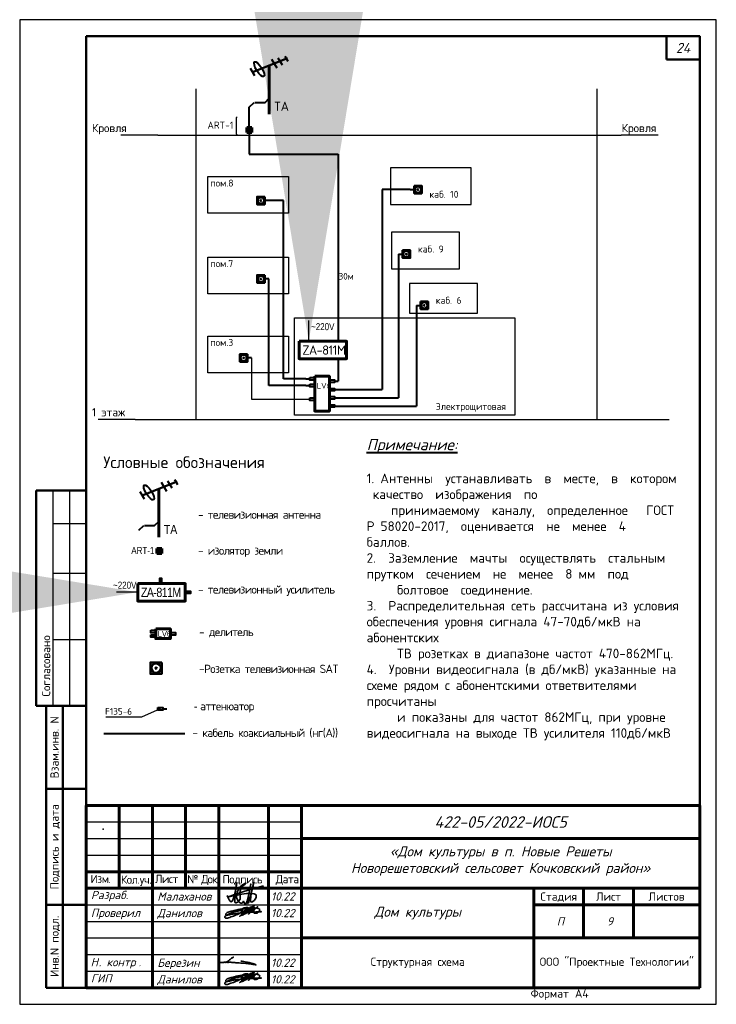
# Paper-space layout '24' of a CAD drawing. Header units: millimetres. Extents: x 0 to 486, y 0 to 297.
import ezdxf
from ezdxf.enums import TextEntityAlignment as Align

# ---------------------------------------------------------------- set-up
doc = ezdxf.new("R2010")
doc.units = ezdxf.units.MM
for name, pattern in [('CENTER2_1', [571.499996, 380.999997, -63.5, 63.5, -63.5]), ('CONTI', [0]), ('PHANTOM2', [1.25, 0.625, -0.125, 0.125, -0.125, 0.125, -0.125]), ('осевая2', [28.575, 19.05, -3.175, 3.175, -3.175])]:
    doc.linetypes.add(name, pattern=pattern)
for name, color, linetype, lineweight in [('....ТЕКСТ', 7, 'Continuous', 15), ('1', 7, 'Continuous', 25), ('_разбивка', 5, 'Continuous', 25), ('подпись_Ном._пера__5', 251, 'Continuous', 18), ('СИГ.1', 10, 'Continuous', 70), ('Слой-АПС', 10, 'Continuous', 40), ('Стены', 7, 'Continuous', 40)]:
    doc.layers.add(name, color=color, linetype=linetype, lineweight=lineweight)
doc.layers.add('Текст', color=5, linetype='Continuous')
doc.layers.add('Штампы', color=7, linetype='Continuous')
doc.styles.add('GOST изосп', font='isocpeui.ttf')
doc.styles.add('ISOCPEUR', font='isocpeur.ttf', dxfattribs={"height": 250})
doc.styles.add('XREF1$0$Standard', font='isocpeur.ttf')
doc.styles.add('Инна', font='isocpeur.ttf')
doc.dimstyles.get("Standard").update_dxf_attribs({"dimtxt": 0.18, "dimasz": 0.18, "dimexe": 0.18, "dimexo": 0.0625, "dimgap": 0.09, "dimtad": 0, "dimtih": 1, "dimtoh": 1, "dimdec": 4, "dimzin": 0, "dimdsep": 46, "dimtxsty": 'Standard', "dimcen": 0.09, "dimadec": 0, "dimazin": 0, "dimtfac": 1, "dimtdec": 4, "dimtofl": 0, "dimtmove": 0, "dimatfit": 3, "dimfxl": 1, "dimtolj": 1, "dimtzin": 0, "dimarcsym": 0})

# ---------------------------------------------------------------- blocks, each defined once
blk = doc.blocks.new('*U71')
at = {"lineweight": 50}
for p, q in [((5, 155), (20, 155)), ((5, 155), (5, 90)), ((5, 90), (20, 90)), ((8, 5), (8, 90)), ((13, 5), (13, 90)), ((8, 65), (20, 65)), ((8, 30), (20, 30)), ((8, 5), (20, 5))]:
    blk.add_line(p, q, dxfattribs=at)
for p, q in [((10, 155), (10, 90)), ((15, 155), (15, 90)), ((10, 145), (20, 145)), ((10, 130), (20, 130)), ((10, 110), (20, 110)), ((5, 90), (8, 90))]:
    blk.add_line(p, q)
blk.add_lwpolyline([(0, 0), (210, 0), (210, 297), (0, 297)], close=True)
blk.add_lwpolyline([(20, 292), (205, 292), (205, 5), (20, 5)], close=True, dxfattribs=at)
at = {"style": 'XREF1$0$Standard'}
for s, p in [('Согласовано', (7.95, 102.07)), ('Взам.инв. N', (10.5, 77.5)), ('Подпись и дата', (10.5, 47.5)), ('Инв.N подл.', (10.5, 17.5))]:
    blk.add_text(s, height=2.5, rotation=90, dxfattribs=at).set_placement(p, align=Align.MIDDLE_CENTER)
blk.add_text('Формат', height=2.5, dxfattribs=at).set_placement((154.02, 2))
blk.add_text('А4', height=2.5, dxfattribs=at).set_placement((171.51, 2), align=Align.RIGHT)
blk = doc.blocks.new('Данилов')
at = {"layer": 'Текст', "color": 5, "linetype": 'Continuous', "lineweight": 35}
blk.add_spline([(16.57, 2.03), (16.84, 1.96), (16.9, 1.93), (16.11, 1.84), (15.52, 1.83), (14.35, 1.81), (12.86, 1.78), (10.59, 1.71), (8.06, 1.57), (5, 1.33), (1.58, 0.86), (-0.99, 0.45), (-2.84, 0.04), (-3.4, -0.05), (-4, -0.1), (-4.42, 0.02), (-4.58, 0.29), (-4.5, 0.74), (-3.62, 1.41), (-1.22, 2.2), (1.23, 2.84), (3.6, 3.31), (6, 3.65), (8.46, 3.93), (10.51, 4.14), (12.27, 4.24), (14.14, 4.19), (15.02, 3.99), (15.65, 3.67), (15.9, 3.17), (15.68, 2.33), (15.01, 1.6), (14.17, 1.17), (13.27, 1), (12.82, 1.01), (12.5, 1.22), (12.34, 1.52), (12.29, 1.89), (12.33, 2.27), (12.36, 2.51), (12.28, 2.71), (11.98, 2.73), (10.93, 2.22), (10.41, 1.77), (9.49, 0.97), (9.09, 0.61), (9.74, 1.14), (11.34, 2.3), (12.68, 3.32), (13.53, 4), (14.45, 4.84), (14.73, 5.02), (14.1, 4.45), (12.79, 3.75), (9.85, 2.43), (7.98, 1.46), (6.36, 0.51), (5.26, -0.13), (5.02, -0.25), (5.88, 0.1), (6.99, 0.64), (8.06, 1.2), (8.99, 1.85), (9.54, 2.47), (9.64, 2.72), (9.63, 2.9), (9.31, 2.98), (8, 2.69), (7.32, 2.32), (7.13, 2.17), (7.16, 2.04), (7.57, 2.09), (8.58, 2.58), (9.8, 3.18), (10.7, 3.69), (11.72, 4.44), (12.4, 5.08), (12.66, 5.41), (12.66, 5.53), (12.43, 5.49), (11.14, 4.97), (8.85, 3.45), (6.97, 1.87), (6.09, 1.13), (5.01, 0.23), (3.8, -0.86), (4.96, 0.1), (6.7, 1.8), (7.81, 2.86), (9.59, 4.14), (10.41, 4.83), (9.91, 4.33), (7.78, 2.91), (5.86, 1.89), (3.37, 0.71), (0.08, -0.68), (-2.94, -1.71), (-3.97, -2.01), (-4.64, -1.95), (-4.93, -1.69), (-5.05, -1.18), (-4.5, -0.48), (-3.6, 0.13), (-0.26, 1.5), (2.12, 2.21), (4.48, 2.71), (5.04, 2.78), (5.53, 2.76), (5.92, 2.58), (5.7, 2.44), (5.27, 2.38), (4.59, 2.45), (4.26, 2.79), (4.34, 3.12), (4.89, 3.56), (6.53, 4.25), (7.69, 4.48), (8.6, 4.53), (9.05, 4.34), (9.23, 4.06), (9.09, 3.69), (7.96, 3.19), (7.62, 3.1), (7.3, 3.13), (7.22, 3.26), (7.35, 3.41)], degree=3, dxfattribs=at)
blk = doc.blocks.new('Березин')
at = {"layer": 'Текст', "color": 162, "linetype": 'Continuous', "lineweight": 35, "true_color": 0x1b28e4}
blk.add_spline([(6.37, 4.32), (6.46, 4.37), (6.67, 4.53), (6.83, 4.66), (7.07, 4.86), (7.16, 4.96), (7.03, 4.86), (6.71, 4.62), (6.12, 4.21), (5.66, 3.87), (4.86, 3.22), (4.29, 2.8), (3.78, 2.45), (3.31, 2.11), (2.87, 1.84), (2.57, 1.66), (3.04, 2), (3.47, 2.25), (3.65, 2.32), (3.84, 2.3), (4, 2.14), (4.22, 1.8), (4.29, 1.7), (4.1, 1.77), (3.96, 1.79), (3.45, 1.8), (2.67, 1.83), (1.49, 1.79), (-0.24, 1.68), (-1.04, 1.65), (-1.35, 1.62), (0.11, 1.71), (1.67, 1.83), (3.46, 1.92), (4.92, 1.89), (5.68, 1.82), (6.66, 1.67), (7.36, 1.65), (7.98, 1.61), (10.67, 1.46), (12.63, 1.29), (14.6, 1.11), (17.03, 0.86), (18.87, 0.57), (20.24, 0.32), (20.75, 0.24), (20.86, 0.23), (20.68, 0.37), (20.03, 0.64), (18.93, 1.02), (17.2, 1.48), (14.97, 1.98), (13.38, 2.29), (11.56, 2.53)], degree=3, dxfattribs=at)
blk = doc.blocks.new('A$C43B81A86')
at = {"layer": 'Стены', "color": 7, "lineweight": 60}
for p, q in [((-0.5, 1), (0.5, 1)), ((-0.5, 0), (-0.5, 1)), ((0.5, 0), (-0.5, 0)), ((-0.3, 0.62), (0.3, 0.62)), ((-0.3, 0.38), (0.3, 0.38)), ((0, 0.62), (0, 0.8)), ((0, 0.2), (0, 0.38)), ((0.5, 1), (0.5, 0))]:
    blk.add_line(p, q, dxfattribs=at)

psp = doc.layouts.new('24')

# ---------------------------------------------------------------- linework, layer by layer
at = {"ltscale": 100}
for p, q in [((204.99, 291.92), (194.99, 291.92)), ((53.2, 176.34), (53.2, 276.07)), ((174.12, 176.34), (174.12, 276.07)), ((69.9, 194.91), (69.9, 182.42)), ((69.9, 182.42), (87.41, 182.44)), ((36.73, 86.5), (26, 86.5)), ((42.33, 89), (36.73, 86.5))]:
    psp.add_line(p, q, dxfattribs=at)
at = {"lineweight": 50, "ltscale": 100}
for p, q in [((194.99, 291.92), (194.99, 284.92)), ((194.99, 284.92), (204.99, 284.92))]:
    psp.add_line(p, q, dxfattribs=at)
at = {"color": 7, "lineweight": 25, "ltscale": 100}
for p, q in [((65.26, 267.3), (65.59, 267.59)), ((65.26, 267.3), (65.26, 262.49)), ((65.26, 262.49), (65.59, 262.2))]:
    psp.add_line(p, q, dxfattribs=at)
at = {"color": 7, "lineweight": 30, "ltscale": 100}
for p, q in [((41.67, 262.06), (30.46, 262.06)), ((192.49, 262.06), (181.28, 262.06)), ((34.83, 176.34), (23.62, 176.34))]:
    psp.add_line(p, q, dxfattribs=at)
at = {"color": 7, "linetype": 'PHANTOM2', "lineweight": 40, "ltscale": 499}
for p, q in [((69.19, 262.85), (69.19, 256.4)), ((69.19, 256.4), (96, 256.4)), ((96, 256.4), (95.98, 199.9)), ((95.98, 194.62), (95.98, 187.87)), ((94.92, 187.87), (95.98, 187.87)), ((94.92, 185.34), (109.23, 185.34)), ((94.92, 182.86), (114.22, 182.86)), ((94.92, 180.38), (119.61, 180.38)), ((25.34, 81.58), (49.81, 81.58))]:
    psp.add_line(p, q, dxfattribs=at)
for points in [[(56.71, 249.57), (81, 249.57), (81, 238.51), (56.71, 238.51)], [(136.07, 252.24), (111.77, 252.24), (111.77, 241.18), (136.07, 241.18)], [(132.59, 232.79), (112.07, 232.79), (112.07, 221.73), (132.59, 221.73)], [(56.71, 225.28), (81, 225.28), (81, 214.22), (56.71, 214.22)], [(137.98, 217.33), (117.46, 217.33), (117.46, 208.43), (137.98, 208.43)], [(56.71, 201.49), (81, 201.49), (81, 190.43), (56.71, 190.43)]]:
    psp.add_lwpolyline(points, close=True)
at = {"lineweight": 50}
for points in [[(118.92, 246.82), (121.21, 246.82), (121.21, 244.51), (118.92, 244.51)], [(73.86, 243.53), (71.57, 243.53), (71.57, 241.22), (73.86, 241.22)], [(115.44, 227.37), (117.73, 227.37), (117.73, 225.06), (115.44, 225.06)], [(73.86, 219.86), (71.57, 219.86), (71.57, 217.55), (73.86, 217.55)], [(120.83, 211.91), (123.12, 211.91), (123.12, 209.6), (120.83, 209.6)], [(68.68, 196.07), (66.39, 196.07), (66.39, 193.76), (68.68, 193.76)], [(42.84, 103.05), (39.41, 103.05), (39.41, 99.59), (42.84, 99.59)]]:
    psp.add_lwpolyline(points, close=True, dxfattribs=at)
at = {"ltscale": 100}
psp.add_lwpolyline([(82.82, 206.95), (149.28, 206.95), (149.28, 177.66), (82.82, 177.66)], close=True, dxfattribs=at)
at = {"lineweight": 50}
for centre, radius in [((120.06, 245.66), 0.947), ((120.06, 245.66), 0.134), ((72.71, 242.37), 0.947), ((72.71, 242.37), 0.134), ((116.58, 226.22), 0.947), ((116.58, 226.22), 0.134), ((72.71, 218.7), 0.947), ((72.71, 218.7), 0.134), ((121.97, 210.75), 0.947), ((121.97, 210.75), 0.134), ((67.54, 194.91), 0.947), ((67.54, 194.91), 0.134), ((41.12, 101.32), 1.42), ((41.12, 101.32), 0.201)]:
    psp.add_circle(centre, radius, dxfattribs=at)
at = {"linetype": 'ByBlock', "lineweight": -2, "ltscale": 100}
psp.add_point((25.19, 52.74), dxfattribs=at)
at = {"layer": '1', "linetype": 'Continuous', "lineweight": 60}
for points in [[(19.99, 59.92), (204.99, 59.92)], [(19.99, 4.92), (19.99, 59.92)], [(19.99, 59.92), (204.99, 59.92)], [(19.99, 4.92), (19.99, 59.92)], [(29.99, 59.92), (29.99, 34.92)], [(29.99, 59.92), (29.99, 34.92)], [(39.99, 59.92), (39.99, 4.92)], [(39.99, 59.92), (39.99, 4.92)], [(49.99, 59.92), (49.99, 34.92)], [(49.99, 59.92), (49.99, 34.92)], [(59.99, 59.92), (59.99, 4.92)], [(59.99, 59.92), (59.99, 4.92)], [(74.99, 59.92), (74.99, 4.92)], [(74.99, 59.92), (74.99, 4.92)], [(84.99, 4.92), (84.99, 59.91)], [(84.99, 4.92), (84.99, 59.91)], [(84.99, 49.92), (204.99, 49.92)], [(84.99, 49.92), (204.99, 49.92)], [(19.99, 39.92), (84.99, 39.92)], [(19.99, 39.92), (84.99, 39.92)], [(19.99, 34.92), (204.99, 34.92)], [(19.99, 34.92), (204.99, 34.92)], [(154.99, 4.92), (154.99, 34.92)], [(154.99, 34.92), (154.99, 4.92)], [(154.99, 4.92), (154.99, 34.92)], [(154.99, 34.92), (154.99, 4.92)], [(169.99, 34.92), (169.99, 19.92)], [(169.99, 34.92), (169.99, 19.92)], [(184.99, 34.92), (184.99, 19.92)], [(184.99, 34.92), (184.99, 19.92)], [(154.99, 29.92), (204.99, 29.92)], [(154.99, 29.92), (204.99, 29.92)], [(84.99, 19.92), (204.99, 19.92)], [(84.99, 19.92), (204.99, 19.92)]]:
    psp.add_lwpolyline(points, dxfattribs=at)
at = {"layer": '1', "linetype": 'Continuous', "lineweight": 60, "ltscale": 100}
for points in [[(204.99, 4.92), (204.99, 59.92)], [(204.99, 4.92), (204.99, 59.92)], [(19.99, 4.92), (204.99, 4.92)], [(19.99, 4.92), (204.99, 4.92)]]:
    psp.add_lwpolyline(points, dxfattribs=at)
at = {"layer": '1', "linetype": 'Continuous', "lineweight": 25}
for points in [[(19.99, 54.92), (84.99, 54.92)], [(19.99, 54.92), (84.99, 54.92)], [(19.99, 49.92), (84.99, 49.92)], [(19.99, 49.92), (84.99, 49.92)], [(19.99, 44.92), (84.99, 44.92)], [(19.99, 44.92), (84.99, 44.92)], [(19.99, 29.92), (84.99, 29.92)], [(19.99, 29.92), (84.99, 29.92)], [(19.99, 24.92), (84.99, 24.92)], [(19.99, 24.92), (84.99, 24.92)], [(19.99, 19.92), (84.99, 19.92)], [(19.99, 19.92), (84.99, 19.92)], [(19.99, 14.92), (84.99, 14.92)], [(19.99, 14.92), (84.99, 14.92)], [(19.99, 9.92), (84.99, 9.92)], [(19.99, 9.92), (84.99, 9.92)]]:
    psp.add_lwpolyline(points, dxfattribs=at)
at = {"layer": 'подпись_Ном._пера__5', "color": 5, "linetype": 'Continuous', "lineweight": 35}
psp.add_spline([(62.56, 32.73), (63.78, 30.87), (65.37, 36.61), (65.14, 35.28), (64.86, 31.09), (64.91, 30.6), (65.72, 30.76), (67.13, 35.48), (68.19, 36.48), (67.88, 36.37), (66.18, 30.75), (67.15, 30.55), (67.51, 30.99), (67.68, 30.54), (69.66, 36.25), (68.79, 30.31), (70.55, 36.63), (69.99, 30.68), (71.27, 32.22), (63.5, 32.43), (73.54, 35.7)], degree=3, dxfattribs=at)
at = {"layer": 'Слой-АПС', "color": 7, "linetype": 'CONTI', "lineweight": 50}
for p, q in [((80.76, 285.3), (70.14, 281.05)), ((47.49, 157.65), (36.87, 153.41))]:
    psp.add_line(p, q, dxfattribs=at)
at = {"layer": 'Слой-АПС', "color": 7, "lineweight": 40}
for p, q in [((77.82, 285.44), (79.09, 283.35)), ((79.91, 285.89), (80.82, 284.39)), ((69.44, 282.28), (70.77, 280.06)), ((75.91, 285.02), (77.51, 282.39)), ((44.55, 157.79), (45.82, 155.7)), ((46.63, 158.25), (47.54, 156.75)), ((36.16, 154.64), (37.5, 152.41)), ((42.64, 157.38), (44.23, 154.75))]:
    psp.add_line(p, q, dxfattribs=at)
at = {"layer": 'Слой-АПС', "color": 7, "linetype": 'CONTI', "lineweight": 60}
for p, q in [((75.24, 283.02), (75.24, 268.42)), ((41.97, 155.38), (41.97, 140.78))]:
    psp.add_line(p, q, dxfattribs=at)
at = {"layer": 'Слой-АПС', "color": 7, "linetype": 'CENTER2_1', "lineweight": 25, "ltscale": 5}
for p, q in [((41.67, 262.06), (132.81, 262.06)), ((111.11, 262.06), (181.28, 262.06)), ((34.83, 176.34), (195.82, 176.34))]:
    psp.add_line(p, q, dxfattribs=at)
at = {"layer": 'Слой-АПС', "color": 7, "lineweight": 60}
for points in [[(84.21, 199.9), (98.54, 199.9), (98.54, 194.62), (84.21, 194.62)], [(88.96, 189.36), (93.38, 189.36), (93.38, 178.88), (88.96, 178.88)], [(35.57, 126.83), (49.9, 126.83), (49.9, 121.55), (35.57, 121.55)], [(41.02, 113.14), (45.44, 113.14), (45.44, 110.21), (41.02, 110.21)]]:
    psp.add_lwpolyline(points, close=True, dxfattribs=at)
at = {"layer": 'Слой-АПС', "color": 7, "lineweight": 40}
for points in [[(87.41, 188.97), (88.96, 188.97), (88.96, 188.21), (87.41, 188.21)], [(93.38, 188.25), (94.92, 188.25), (94.92, 187.49), (93.38, 187.49)], [(87.41, 186.94), (88.96, 186.94), (88.96, 186.18), (87.41, 186.18)], [(93.38, 185.72), (94.92, 185.72), (94.92, 184.96), (93.38, 184.96)], [(87.41, 182.81), (88.96, 182.81), (88.96, 182.06), (87.41, 182.06)], [(93.38, 183.24), (94.92, 183.24), (94.92, 182.48), (93.38, 182.48)], [(93.38, 180.76), (94.92, 180.76), (94.92, 180), (93.38, 180)], [(42.87, 126.83), (42.87, 128.37), (42.11, 128.37), (42.11, 126.83)], [(49.9, 124.57), (51.45, 124.57), (51.45, 123.81), (49.9, 123.81)], [(39.48, 112.73), (41.02, 112.73), (41.02, 111.97), (39.48, 111.97)], [(39.48, 111.41), (41.02, 111.41), (41.02, 110.65), (39.48, 110.65)], [(45.44, 112.03), (46.98, 112.03), (46.98, 111.28), (45.44, 111.28)], [(41.6, 89.44), (43.15, 89.44), (43.15, 88.69), (41.6, 88.69)]]:
    psp.add_lwpolyline(points, close=True, dxfattribs=at)
for centre in [(72.21, 281.98), (38.93, 154.33)]:
    psp.add_ellipse(centre, major_axis=(1.39, -2.22), ratio=0.31551, dxfattribs=at)
at = {"layer": 'Стены', "color": 7, "linetype": 'осевая2', "lineweight": 40, "ltscale": 20}
for p, q in [((69.19, 270.56), (70.64, 271.96)), ((69.19, 264.37), (69.19, 270.56)), ((70.88, 271.96), (73.95, 271.96)), ((73.95, 271.96), (75.24, 273.2)), ((117.7, 245.66), (109.23, 245.66)), ((109.23, 245.66), (109.23, 185.34)), ((117.7, 245.66), (118.92, 245.66)), ((79.48, 242.37), (73.86, 242.37)), ((79.48, 188.59), (79.48, 242.37)), ((114.22, 226.22), (115.44, 226.22)), ((114.22, 226.22), (114.22, 182.86)), ((75.08, 218.7), (73.86, 218.7)), ((75.08, 186.56), (75.08, 218.7)), ((119.61, 210.75), (120.83, 210.75)), ((119.61, 210.75), (119.61, 180.38)), ((69.9, 194.91), (68.68, 194.91)), ((86.26, 188.59), (79.48, 188.59)), ((86.26, 188.59), (87.41, 188.59)), ((86.26, 186.56), (75.08, 186.56)), ((86.26, 186.56), (87.41, 186.56)), ((40.68, 144.32), (41.97, 145.55)), ((35.91, 142.92), (37.37, 144.32)), ((37.61, 144.32), (40.68, 144.32)), ((43.15, 89.06), (44.31, 89.06))]:
    psp.add_line(p, q, dxfattribs=at)

# ---------------------------------------------------------------- block references
at = {"layer": 'Стены', "color": 7, "lineweight": 25, "xscale": 1.513485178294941, "yscale": 1.513485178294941, "zscale": 1.513485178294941}
for p in [(69.19, 262.85), (42.07, 135.87)]:
    psp.add_blockref('A$C43B81A86', p, dxfattribs=at)
at = {"layer": 'Текст', "xscale": 0.5, "yscale": 0.5, "zscale": 0.5}
for name, p in [('Данилов', (64.39, 26.87)), ('Березин', (60.83, 11.68)), ('Данилов', (64.39, 6.87))]:
    psp.add_blockref(name, p, dxfattribs=at)
at = {"layer": 'Штампы', "color": 7}
psp.add_blockref('*U71', (-0.01, -0.08), dxfattribs=at)

# ---------------------------------------------------------------- texts
at = {"layer": '....ТЕКСТ', "lineweight": 0, "ltscale": 100, "style": 'ISOCPEUR'}
for s, p in [('Стадия', (162.49, 32.42)), ('Лист', (177.49, 32.42)), ('Листов', (194.99, 32.42))]:
    psp.add_text(s, height=2.5, dxfattribs=at).set_placement(p, align=Align.MIDDLE_CENTER)
at = {"lineweight": 0, "ltscale": 100, "char_height": 2.5, "style": 'ISOCPEUR'}
for s, insert, width, attachment_point in [('\\pi2.61553;{\\T0.92;Изм.}', (18.72, 38.98), 10, 1), ('\\pi0.5;{\\T0.92;Кол.уч.}', (29.99, 38.78), 10, 1), ('\\pi0.5;{\\T0.92;Кол.уч.}', (29.99, 38.78), 10, 1), ('\\pi2.05303;{\\T0.92;Лист}', (38.72, 38.98), 10, 1), ('\\pi0.8;{\\T0.85;№ Док.}', (54.88, 37.42), 10.2234, 5), ('\\pi0.5;{\\T0.92;Подпись}', (66.86, 37.42), 16.2704, 5), ('{\\T0.92;Дата}', (80.63, 37.42), 11.2704, 5)]:
    psp.add_mtext(s, dxfattribs=dict(at, insert=insert, width=width, attachment_point=attachment_point))
at = {"layer": '1', "style": 'GOST изосп'}
for s, p in [('Разраб.', (21.49, 31.64)), ('Разраб.', (21.49, 31.64)), ('Малаханов', (41.49, 31.2)), ('10.22', (75.75, 31.2)), ('Проверил', (21.46, 26.26)), ('Проверил', (21.46, 26.26)), ('Данилов', (41.49, 26.2)), ('10.22', (75.75, 26.2)), ('Н', (21.39, 11.39)), ('Н', (21.39, 11.39)), ('контр', (26.17, 11.39)), ('контр', (26.17, 11.39)), ('Березин', (41.49, 11.2)), ('Березин', (41.49, 11.2)), ('10.22', (75.75, 11.2)), ('ГИП', (21.46, 6.49)), ('ГИП', (21.46, 6.49)), ('. ', (23.84, 11.39)), ('. ', (23.84, 11.39)), ('.', (35.84, 11.39)), ('.', (35.84, 11.39)), ('Данилов', (41.49, 6.2)), ('Данилов', (41.49, 6.2)), ('10.22', (75.75, 6.2))]:
    psp.add_text(s, height=2.5, dxfattribs=at).set_placement(p)
at = {"layer": '1', "attachment_point": 5, "style": 'GOST изосп'}
for s, insert, char_height, width in [('422-05/2022-ИОС5', (144.99, 54.91), 3.5, 120), ('\\pl1.02035;П ', (162.49, 24.92), 2.5, 15)]:
    psp.add_mtext(s, dxfattribs=dict(at, insert=insert, char_height=char_height, width=width))
at = {"layer": '1', "insert": (144.99, 43.14), "char_height": 3, "attachment_point": 5, "style": 'GOST изосп'}
psp.add_mtext_dynamic_manual_height_columns('«Дом культуры в п. Новые Решеты  \\PНоворешетовский сельсовет Кочковский район»', width=120, gutter_width=12.5, heights=[15], dxfattribs=at)
at = {"layer": '_разбивка', "color": 0, "style": 'Инна'}
for s, insert, char_height, width, attachment_point in [('{\\fISOCPEUR|b0|i1|c204|p34;24}', (199.99, 288.42), 3, 10, 5), ('{\\fISOCPEUR|b0|i1|c204|p34;Дом культуры }', (119.99, 27.42), 3, 70, 5), ('{\\fISOCPEUR|b0|i1|c204|p34;9}', (177.04, 26.2), 2.5, 1.025, 1), ('ООО "Проектные Технологии"', (179.99, 12.42), 2.5, 50, 5), ('Структурная схема', (119.99, 12.42), 2.5, 70, 5)]:
    psp.add_mtext(s, dxfattribs=dict(at, insert=insert, char_height=char_height, width=width, attachment_point=attachment_point))
at = {"layer": 'СИГ.1', "color": 0, "style": 'ISOCPEUR'}
for s, p in [('30м', (96.11, 218.52, 18081641.33)), ('F135-6', (25.74, 87.25, 18081641.33))]:
    psp.add_text(s, height=2, dxfattribs=at).set_placement(p)
at = {"layer": 'Слой-АПС', "color": 7, "style": 'ISOCPEUR'}
psp.add_text('Условные обозначения', height=3.5, dxfattribs=at).set_placement((25.21, 161.67))
at = {"layer": 'Слой-АПС', "color": 7, "lineweight": 40, "attachment_point": 1, "style": 'ISOCPEUR'}
for s, insert, char_height in [('ТА', (76.71, 272.18), 2.775), ('Кровля', (21.78, 265.48), 2.487), ('ART-1', (56.62, 266.16), 2.102), ('Кровля', (181.44, 265.48), 2.487), ('пом.8', (57.44, 248.68), 2.102), ('каб. 10', (123.51, 245.3), 2.102), ('каб. 9', (120.03, 228.79), 2.102), ('пом.7', (57.44, 224.39), 2.102), ('каб. 6', (125.42, 213.32), 2.102), ('{\\fArial Narrow|b0|i0|c204|p34;~220\\fArial Narrow|b0|i0|c0|p34;V}', (87.84, 205.37), 2.1021), ('пом.3', (57.44, 200.6), 2.102), ('Электрощитовая', (125.42, 181.3), 2.1021), ('1 этаж', (21.78, 179.76), 2.487), ('{\\fArial Narrow|b0|i0|c204|p34;ТА}', (43.44, 144.53), 2.7747), ('{\\fArial Narrow|b0|i0|c0|p34;ART-1}', (33.64, 137.86), 2.1021), ('{\\fArial Narrow|b0|i0|c204|p34;~220\\fArial Narrow|b0|i0|c0|p34;V}', (28.15, 127.4), 2.1021)]:
    psp.add_mtext(s, dxfattribs=dict(at, insert=insert, char_height=char_height))
at = {"layer": 'Слой-АПС', "color": 7, "attachment_point": 1, "style": 'ISOCPEUR'}
for s, insert, char_height in [('{\\T0.9;ZА-811М}', (85.18, 198.65), 2.8028), ('LV6', (89.55, 187.36), 1.721), ('{\\T0.9;- телевизионная антенна}', (53.72, 148.88), 2.4992), ('{\\T0.9;- изолятор земли}', (53.72, 138.04), 2.4992), ('{\\fArial Narrow|b0|i0|c204|p34;\\T0.9;ZА-811М}', (36.54, 125.58), 2.8028), ('{\\T0.9;- телевизионный усилитель}', (53.72, 126.3), 2.4992), ('{\\T0.9;- делитель}', (54.05, 113.47), 2.4992), ('{\\fArial Narrow|b0|i0|c204|p34;L\\fArial Narrow|b0|i0|c0|p34;V\\fArial Narrow|b0|i0|c204|p34;6}', (41.62, 112.53), 1.7214), ('{\\T0.9;-Розетка телевизионная SAT}', (54.05, 102.35), 2.4992), ('{\\fArial|b0|i0|c204|p34;\\T0.9;- \\fISOCPEUR|b0|i0|c204|p34;аттенюатор}', (52.47, 91.1), 2.4992), ('{\\T0.9;- кабель коаксиальный (нг(А))}', (52.05, 83.07), 2.4992)]:
    psp.add_mtext(s, dxfattribs=dict(at, insert=insert, char_height=char_height))
at = {"layer": 'Слой-АПС', "color": 7, "lineweight": 40, "insert": (104.59, 170.45), "char_height": 2.88, "width": 94.3811, "attachment_point": 1, "style": 'ISOCPEUR'}
psp.add_mtext('{\\fArial Narrow|b0|i0|c204|p34; }                                           {\\fISOCPEUR|b0|i1|c204|p34;\\H1.18x;\\LПримечание:\\P\\fISOCPEUR|b0|i0|c204|p34;\\H0.8472x;\\l\\P1. Антенны  устанавливать  в  месте,  в  котором  качество  изображения  по\\P    принимаемому  каналу,  определенное   ГОСТ Р 58020-2017,  оценивается  не  менее  4  баллов.\\P2.  Заземление  мачты  осуществлять  стальным  прутком  сечением  не  менее  8 мм  под\\P     болтовое  соединение.\\P3.  Распределительная сеть рассчитана из условия обеспечения уровня сигнала 47-70дб/мкВ на абонентских\\P     ТВ розетках в диапазоне частот 470-862МГц.\\P4.  Уровни видеосигнала (в дб/мкВ) указанные на схеме рядом с абонентскими ответвителями просчитаны\\P     и показаны для частот 862МГц, при уровне видеосигнала на выходе ТВ усилителя 110дб/мкВ}', dxfattribs=at)

# ---------------------------------------------------------------- leaders
at = {"color": 7, "lineweight": 30, "ltscale": 100}
for points in [[(87.13, 199.9), (87.13, 206.2)], [(35.52, 124.23), (29.22, 124.23)]]:
    psp.add_leader(points, dimstyle='Standard', override={"dimscale": 100, "dimasz": 3, "dimgap": 0.09, "dimtad": 0}, dxfattribs=at)

doc.saveas('drawing.dxf')
